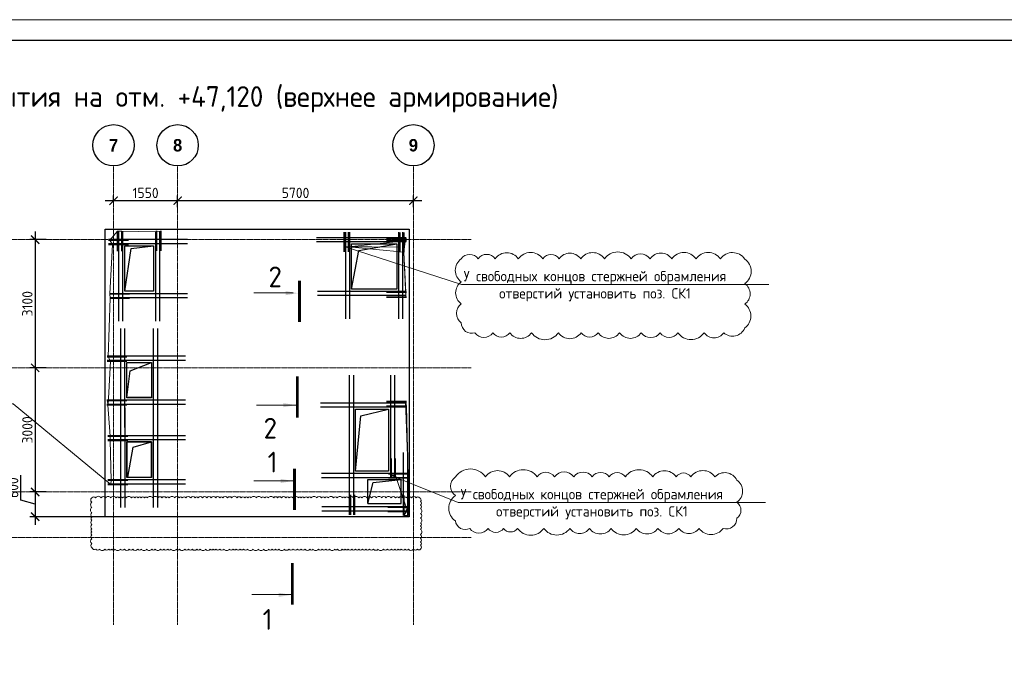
# Model space of a CAD drawing. Header units: millimetres. Extents: x -5898314 to 1055204, y -720802 to 1562611.
# Tile 256 of 256: x -70362 to -46559, y -84248 to -68930. Entities that reach past the tile are written whole.
import ezdxf
from ezdxf import colors
from ezdxf.entities.mleader import LeaderData, LeaderLine
from ezdxf.math import Vec2, Vec3

# ---------------------------------------------------------------- set-up
doc = ezdxf.new("R2010")
doc.units = ezdxf.units.MM
for name, pattern in [('______5', [1100, 800, -100, 100, -100]), ('CENTER2', [28.575, 19.05, -3.175, 3.175, -3.175]), ('осевая', [50.8, 31.75, -6.35, 6.35, -6.35])]:
    doc.linetypes.add(name, pattern=pattern)
for name, color, linetype, lineweight in [('_0.25', 114, 'Continuous', 25), ('_0.5', 94, 'Continuous', 50), ('Standard', 7, 'Continuous', 25), ('Осевая', 10, 'CENTER2', 20), ('Оси', 40, '______5', 18), ('Перекрытие ж_бетон', 1, 'Continuous', 30), ('подоснова', 151, 'Continuous', 5), ('ТОНКИЕ', 7, 'Continuous', 9), ('Узлы', 7, 'Continuous', 0)]:
    doc.layers.add(name, color=color, linetype=linetype, lineweight=lineweight)
doc.layers.add('ТОЛСТЫЕ_ОСНОВНЫЕ', color=6, linetype='Continuous')
doc.styles.add('Century Gothic', font='GOTHIC.TTF')
doc.styles.add('GOST-2.304_Type-B', font='GOST_Common.ttf')
doc.dimstyles.new('СПДС', dxfattribs={"dimscale": 100, "dimtxt": 2.5, "dimasz": 2, "dimexe": 1.25, "dimexo": 0, "dimtad": 1, "dimdec": 0, "dimrnd": 5, "dimtxsty": 'GOST-2.304_Type-B', "dimblk": 'ARCHTICK', "dimcen": 2.5, "dimdle": 2, "dimclrd": 1, "dimclre": 1, "dimclrt": 1, "dimadec": 0, "dimazin": 2, "dimtfac": 0.75, "dimtdec": 0, "dimtmove": 1, "dimatfit": 3, "dimfxl": 1, "dimtfillclr": 256, "dimtolj": 1, "dimarcsym": 1})

# ---------------------------------------------------------------- blocks, each defined once
blk = doc.blocks.new('*U1581')
at = {"layer": 'ТОЛСТЫЕ_ОСНОВНЫЕ', "color": 6}
blk.add_lwpolyline([(20, 5), (886, 5), (886, 415), (20, 415)], close=True, dxfattribs=at)
at = {"layer": 'ТОНКИЕ'}
blk.add_lwpolyline([(0, 0), (891, 0), (891, 420), (0, 420)], close=True, dxfattribs=at)
blk = doc.blocks.new('NSY101')
at = {"color": 0, "linetype": 'ByBlock', "lineweight": -2}
blk.add_circle((0, 0), 50, dxfattribs=at)
blk = doc.blocks.new('СЛОЖНЫЙ_ОБЪЕКТ_3')
at = {"layer": 'Оси', "color": 16, "linetype": 'Continuous', "lineweight": 25, "transparency": 33554687, "xscale": 9.999999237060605, "yscale": 9.999999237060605, "zscale": 9.999999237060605}
blk.add_blockref('NSY101', (24563, -989), dxfattribs=at)
at = {"layer": 'Оси', "color": 16, "linetype": 'Continuous', "lineweight": 25, "transparency": 33554687, "insert": (24563, -989), "char_height": 300, "width": 385, "attachment_point": 5, "style": 'Century Gothic'}
blk.add_mtext('\\A1;{\\fCentury Gothic|i0|b1;\\H300.000000;\\W1.000000;\\C16;7}\\P', dxfattribs=at)
blk = doc.blocks.new('СЛОЖНЫЙ_ОБЪЕКТ_4')
at = {"layer": 'Оси', "color": 16, "linetype": 'Continuous', "lineweight": 25, "transparency": 33554687, "xscale": 9.999999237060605, "yscale": 9.999999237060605, "zscale": 9.999999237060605}
blk.add_blockref('NSY101', (26113, -989), dxfattribs=at)
at = {"layer": 'Оси', "color": 16, "linetype": 'Continuous', "lineweight": 25, "transparency": 33554687, "insert": (26113, -989), "char_height": 300, "width": 385, "attachment_point": 5, "style": 'Century Gothic'}
blk.add_mtext('\\A1;{\\fCentury Gothic|i0|b1;\\H300.000000;\\W1.000000;\\C16;8}\\P', dxfattribs=at)
blk = doc.blocks.new('СЛОЖНЫЙ_ОБЪЕКТ_16')
at = {"layer": 'Оси', "color": 16, "linetype": 'Continuous', "lineweight": 25, "transparency": 33554687, "xscale": 9.999999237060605, "yscale": 9.999999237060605, "zscale": 9.999999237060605}
blk.add_blockref('NSY101', (31813, -989), dxfattribs=at)
at = {"layer": 'Оси', "color": 16, "linetype": 'Continuous', "lineweight": 25, "transparency": 33554687, "insert": (31813, -989), "char_height": 300, "width": 385, "attachment_point": 5, "style": 'Century Gothic'}
blk.add_mtext('\\A1;{\\fCentury Gothic|i0|b1;\\H300.000000;\\W1.000000;\\C16;9}\\P', dxfattribs=at)
blk = doc.blocks.new('*U735')
at = {"layer": '_0.25', "ltscale": 100}
blk.add_lwpolyline([(0, 700), (1100, 700), (1100, 0), (0, 0)], close=True, dxfattribs=at)
at = {"layer": '_0.5', "color": 7, "lineweight": 30, "ltscale": 100}
for p, q in [((-150, 1058), (-150, -820)), ((-50, 1058), (-50, -820)), ((1150, -820), (1150, 1089)), ((1250, -820), (1250, 1089)), ((1437, 850), (-720, 850)), ((1437, 750), (-720, 750)), ((-720, -50), (1437, -50)), ((-720, -150), (1437, -150))]:
    blk.add_line(p, q, dxfattribs=at)
blk = doc.blocks.new('*U736')
at = {"layer": '_0.25', "ltscale": 100}
blk.add_lwpolyline([(0, 600), (855, 600), (855, 0), (0, 0)], close=True, dxfattribs=at)
at = {"layer": '_0.5', "color": 7, "lineweight": 30, "ltscale": 100}
for p, q in [((-150, 1077), (-150, -820)), ((-50, 1077), (-50, -820)), ((905, -820), (905, 1072)), ((1005, -820), (1005, 1072)), ((1675, 750), (-720, 750)), ((1675, 650), (-720, 650)), ((-720, -50), (1675, -50)), ((-720, -150), (1675, -150))]:
    blk.add_line(p, q, dxfattribs=at)
blk = doc.blocks.new('*U737')
at = {"layer": '_0.25', "ltscale": 100}
blk.add_lwpolyline([(0, 600), (862, 600), (862, 0), (0, 0)], close=True, dxfattribs=at)
at = {"layer": '_0.5', "color": 7, "lineweight": 30, "ltscale": 100}
for p, q in [((-150, 1055), (-150, -820)), ((-50, 1055), (-50, -820)), ((912, -820), (912, 1055)), ((1012, -820), (1012, 1055)), ((1682, 750), (-720, 750)), ((1682, 650), (-720, 650)), ((-720, -50), (1682, -50)), ((-720, -150), (1682, -150))]:
    blk.add_line(p, q, dxfattribs=at)
blk = doc.blocks.new('*U1586')
at = {"layer": '_0.25', "ltscale": 100}
blk.add_lwpolyline([(0, 800), (1500, 800), (1500, 0), (0, 0)], close=True, dxfattribs=at)
at = {"layer": '_0.5', "color": 7, "lineweight": 30, "ltscale": 100}
for p, q in [((-150, 1620), (-150, -471)), ((-50, 1620), (-50, -471)), ((1550, -436), (1550, 1645)), ((1650, -436), (1650, 1645)), ((2320, 950), (-1053, 950)), ((2320, 850), (-1053, 850)), ((-168, -50), (2320, -50)), ((-168, -150), (2320, -150))]:
    blk.add_line(p, q, dxfattribs=at)
blk = doc.blocks.new('*U734')
at = {"layer": '_0.25', "ltscale": 100}
blk.add_lwpolyline([(0, 1090), (1090, 1090), (1090, 0), (0, 0)], close=True, dxfattribs=at)
at = {"layer": '_0.5', "color": 7, "lineweight": 30, "ltscale": 100}
for p, q in [((-150, 1910), (-150, -232)), ((-50, 1910), (-50, -232)), ((1140, -230), (1140, 1935)), ((1240, -230), (1240, 1935)), ((1378, 1240), (-720, 1240)), ((1378, 1140), (-720, 1140)), ((-720, -50), (1374, -50)), ((-720, -150), (1374, -150))]:
    blk.add_line(p, q, dxfattribs=at)
blk = doc.blocks.new('_ArchTick')
at = {"color": 0, "linetype": 'ByBlock', "const_width": 0.15}
blk.add_lwpolyline([(-0.5, -0.5), (0.5, 0.5)], dxfattribs=at)
blk = doc.blocks.new('*D1602')
at = {"layer": '_0.5', "color": 1, "lineweight": -2, "transparency": 16777216}
for p, q in [((-60644, -73306), (-66744, -73306)), ((-66544, -73463), (-66544, -73181)), ((-60844, -73463), (-60844, -73181))]:
    blk.add_line(p, q, dxfattribs=at)
at = {"layer": 'DEFPOINTS', "color": 0, "lineweight": 0, "transparency": 16777216}
for p in [(-66544, -73306), (-66544, -73463), (-60844, -73463)]:
    blk.add_point(p, dxfattribs=at)
at = {"layer": '_0.5', "color": 1, "lineweight": -2, "transparency": 16777216, "xscale": 200, "yscale": 200, "zscale": 200, "rotation": 180}
blk.add_blockref('_ArchTick', (-66544, -73306), dxfattribs=at)
at = {"layer": '_0.5', "color": 1, "lineweight": -2, "transparency": 16777216, "xscale": 200, "yscale": 200, "zscale": 200}
blk.add_blockref('_ArchTick', (-60844, -73306), dxfattribs=at)
at = {"layer": '_0.5', "color": 1, "lineweight": 0, "transparency": 16777216, "insert": (-63694, -73118), "char_height": 250, "attachment_point": 5, "style": 'GOST-2.304_Type-B'}
blk.add_mtext('\\A1;5700', dxfattribs=at)
blk = doc.blocks.new('*D1603')
at = {"layer": '_0.5', "color": 1, "lineweight": -2, "transparency": 16777216}
for p, q in [((-66344, -73306), (-68294, -73306)), ((-68094, -73306), (-68094, -73181)), ((-66544, -73463), (-66544, -73181))]:
    blk.add_line(p, q, dxfattribs=at)
at = {"layer": 'DEFPOINTS', "color": 0, "lineweight": 0, "transparency": 16777216}
for p in [(-68094, -73306), (-68094, -73306), (-66544, -73463)]:
    blk.add_point(p, dxfattribs=at)
at = {"layer": '_0.5', "color": 1, "lineweight": -2, "transparency": 16777216, "xscale": 200, "yscale": 200, "zscale": 200, "rotation": 180}
blk.add_blockref('_ArchTick', (-68094, -73306), dxfattribs=at)
at = {"layer": '_0.5', "color": 1, "lineweight": -2, "transparency": 16777216, "xscale": 200, "yscale": 200, "zscale": 200}
blk.add_blockref('_ArchTick', (-66544, -73306), dxfattribs=at)
at = {"layer": '_0.5', "color": 1, "lineweight": 0, "transparency": 16777216, "insert": (-67319, -73118), "char_height": 250, "attachment_point": 5, "style": 'GOST-2.304_Type-B'}
blk.add_mtext('\\A1;1550', dxfattribs=at)
blk = doc.blocks.new('*D1604')
at = {"layer": '_0.5', "color": 1, "lineweight": -2, "transparency": 16777216}
for p, q in [((-69722, -74247), (-70114, -74247)), ((-69989, -74047), (-69989, -77547)), ((-69722, -77347), (-70114, -77347))]:
    blk.add_line(p, q, dxfattribs=at)
at = {"layer": 'DEFPOINTS', "color": 0, "lineweight": 0, "transparency": 16777216}
for p in [(-69722, -74247), (-69989, -77347), (-69722, -77347)]:
    blk.add_point(p, dxfattribs=at)
at = {"layer": '_0.5', "color": 1, "lineweight": -2, "transparency": 16777216, "xscale": 200, "yscale": 200, "zscale": 200}
for p, rotation in [((-69989, -74247), 90), ((-69989, -77347), 270)]:
    blk.add_blockref('_ArchTick', p, dxfattribs=dict(at, rotation=rotation))
at = {"layer": '_0.5', "color": 1, "lineweight": 0, "transparency": 16777216, "insert": (-70177, -75797), "char_height": 250, "attachment_point": 5, "rotation": 90, "style": 'GOST-2.304_Type-B'}
blk.add_mtext('\\A1;3100', dxfattribs=at)
blk = doc.blocks.new('*D1605')
at = {"layer": '_0.5', "color": 1, "lineweight": -2, "transparency": 16777216}
for p, q in [((-69722, -77347), (-70114, -77347)), ((-69989, -77147), (-69989, -80547)), ((-69722, -80347), (-70114, -80347))]:
    blk.add_line(p, q, dxfattribs=at)
at = {"layer": 'DEFPOINTS', "color": 0, "lineweight": 0, "transparency": 16777216}
for p in [(-69722, -77347), (-69989, -80347), (-69722, -80347)]:
    blk.add_point(p, dxfattribs=at)
at = {"layer": '_0.5', "color": 1, "lineweight": -2, "transparency": 16777216, "xscale": 200, "yscale": 200, "zscale": 200}
for p, rotation in [((-69989, -77347), 90), ((-69989, -80347), 270)]:
    blk.add_blockref('_ArchTick', p, dxfattribs=dict(at, rotation=rotation))
at = {"layer": '_0.5', "color": 1, "lineweight": 0, "transparency": 16777216, "insert": (-70177, -78847), "char_height": 250, "attachment_point": 5, "rotation": 90, "style": 'GOST-2.304_Type-B'}
blk.add_mtext('\\A1;3000', dxfattribs=at)
blk = doc.blocks.new('*D1606')
at = {"layer": '_0.5', "color": 1, "lineweight": -2, "transparency": 16777216}
for p, q in [((-70333, -80543), (-70333, -79943)), ((-69989, -80147), (-69989, -81145)), ((-69722, -80347), (-70114, -80347)), ((-69989, -80646), (-70333, -80543)), ((-68266, -80945), (-70114, -80945))]:
    blk.add_line(p, q, dxfattribs=at)
at = {"layer": 'DEFPOINTS', "color": 0, "lineweight": 0, "transparency": 16777216}
for p in [(-69722, -80347), (-69989, -80945), (-68266, -80945)]:
    blk.add_point(p, dxfattribs=at)
at = {"layer": '_0.5', "color": 1, "lineweight": -2, "transparency": 16777216, "xscale": 200, "yscale": 200, "zscale": 200}
for p, rotation in [((-69989, -80347), 90), ((-69989, -80945), 270)]:
    blk.add_blockref('_ArchTick', p, dxfattribs=dict(at, rotation=rotation))
at = {"layer": '_0.5', "color": 1, "lineweight": 0, "transparency": 16777216, "insert": (-70521, -80243), "char_height": 250, "attachment_point": 5, "rotation": 90, "style": 'GOST-2.304_Type-B'}
blk.add_mtext('\\A1;600', dxfattribs=at)
blk = doc.blocks.new('_None')

msp = doc.modelspace()

# ---------------------------------------------------------------- linework, layer by layer
at = {"layer": '_0.5', "color": 4, "lineweight": 35}
for points in [[(-68215.68, -74261.27), (-67735.82, -74261.27)], [(-67995.4, -74043.12), (-67995.4, -74522.98)], [(-67894.69, -74043.12), (-67894.69, -74522.98)], [(-67053.09, -74036.25), (-67053.09, -74516.1)], [(-66952.38, -74036.25), (-66952.38, -74516.1)], [(-62517.22, -74064.62), (-62517.22, -74544.48)], [(-62416.51, -74064.62), (-62416.51, -74544.48)], [(-61491.63, -74227.19), (-61011.77, -74227.19)], [(-61174.1, -74071.76), (-61174.1, -74551.61)], [(-61073.38, -74071.76), (-61073.38, -74551.61)], [(-68215.68, -74361.98), (-67735.82, -74361.98)], [(-61493.19, -74276.04), (-61013.34, -74276.04)], [(-68183.82, -75561.27), (-67703.97, -75561.27)], [(-68183.82, -75661.98), (-67703.97, -75661.98)], [(-61493.19, -75516.36), (-61013.34, -75516.36)], [(-61493.19, -75635.18), (-61013.34, -75635.18)], [(-68250.21, -77081.27), (-67770.35, -77081.27)], [(-68250.21, -77181.98), (-67770.35, -77181.98)], [(-68255.93, -78136.35), (-67776.07, -78136.35)], [(-68255.93, -78237.06), (-67776.07, -78237.06)], [(-61493.19, -78158.46), (-61013.34, -78158.46)], [(-61493.19, -78271.03), (-61013.34, -78271.03)], [(-68230.89, -79001.27), (-67751.04, -79001.27)], [(-68230.89, -79101.98), (-67751.04, -79101.98)], [(-61383.87, -79541.22), (-61383.87, -80021.08)], [(-61283.16, -79541.22), (-61283.16, -80021.08)], [(-61447.36, -79908.79), (-60967.51, -79908.79)], [(-68230.88, -80063.55), (-67751.02, -80063.55)], [(-68230.88, -80164.26), (-67751.02, -80164.26)], [(-61447.36, -80007.88), (-60967.51, -80007.88)], [(-62366.68, -80419.88), (-62366.68, -80899.73)], [(-62265.97, -80419.88), (-62265.97, -80899.73)], [(-61459.85, -80715.48), (-60979.99, -80715.48)], [(-61459.85, -80816.19), (-60979.99, -80816.19)]]:
    msp.add_lwpolyline(points, dxfattribs=at)
at = {"layer": '_0.5', "color": 240, "lineweight": 0, "true_color": 0xed1f24}
for points in [[(-59685.79, -74710.17, 0.52056705), (-59685.79, -75269.58, 0.52056705), (-59685.79, -75798.63, 0.52056705), (-59685.79, -76258.95, 0.52056705), (-59356.07, -76498.11, 0.52056705), (-58922.26, -76498.11, 0.52056705), (-58514.69, -76498.11, 0.52056705), (-57988.74, -76498.11, 0.52056705), (-57339.45, -76498.11, 0.52056705), (-56788.18, -76498.11, 0.52056705), (-56381.3, -76498.11, 0.52056705), (-55858.22, -76498.11, 0.52056705), (-55335.93, -76498.11, 0.52056705), (-54878.92, -76498.11, 0.52056705), (-54450.35, -76498.11, 0.52056705), (-53815.15, -76498.11, 0.52056705), (-53342.41, -76498.11, 0.52056705), (-52834.21, -76382.86, 0.52056705), (-52834.21, -75808.47, 0.52056705), (-52834.21, -75308.54, 0.52056705), (-52834.21, -74715.97, 0.52056705), (-53422.4, -74710.17, 0.52056705), (-54012.42, -74710.17, 0.52056705), (-54598.48, -74710.17, 0.52056705), (-55122.8, -74710.17, 0.52056705), (-55583.47, -74710.17, 0.52056705), (-56223.66, -74710.17, 0.52056705), (-56800.31, -74710.17, 0.52056705), (-57320.77, -74710.17, 0.52056705), (-57715.49, -74710.17, 0.52056705), (-58307.74, -74710.17, 0.52056705), (-58867.71, -74710.17, 0.52056705), (-59279.77, -74710.17, 0.52056705)], [(-59829.26, -79981.57, 0.52056705), (-59829.26, -80435.51, 0.52056705), (-59829.26, -81045.99, 0.52056705), (-59482.15, -81226.74, 0.52056705), (-59038.77, -81226.74, 0.52056705), (-58664.15, -81226.74, 0.52056705), (-58325.83, -81226.74, 0.52056705), (-57690.06, -81226.74, 0.52056705), (-57061.3, -81226.74, 0.52056705), (-56587.12, -81226.74, 0.52056705), (-56063.44, -81226.74, 0.52056705), (-55456.07, -81226.74, 0.52056705), (-54931.17, -81226.74, 0.52056705), (-54426.62, -81226.74, 0.52056705), (-53938.81, -81226.74, 0.52056705), (-53357.66, -81226.74, 0.52056705), (-53025.6, -80982.84, 0.52056705), (-53025.6, -80594.87, 0.52056705), (-53025.6, -80061.72, 0.52056705), (-53554.47, -79981.57, 0.52056705), (-54136.52, -79981.57, 0.52056705), (-54492.94, -79981.57, 0.52056705), (-55059.71, -79981.57, 0.52056705), (-55720.37, -79981.57, 0.52056705), (-56115.12, -79981.57, 0.52056705), (-56521.84, -79981.57, 0.52056705), (-56965.25, -79981.57, 0.52056705), (-57434.78, -79981.57, 0.52056705), (-57855.39, -79981.57, 0.52056705), (-58520.57, -79981.57, 0.52056705), (-59100.51, -79981.57, 0.52056705)], [(-68617.66, -80486.97, 0.52056705), (-68617.66, -80596.28, 0.52056705), (-68617.66, -80714.77, 0.52056705), (-68617.66, -80847.8, 0.52056705), (-68617.66, -80953.44, 0.52056705), (-68617.66, -81031.6, 0.52056705), (-68617.66, -81137.36, 0.52056705), (-68617.66, -81242.8, 0.52056705), (-68617.66, -81314.69, 0.52056705), (-68617.66, -81385.47, 0.52056705), (-68617.66, -81480.56, 0.52056705), (-68617.66, -81592.6, 0.52056705), (-68617.66, -81692.35, 0.52056705), (-68525.5, -81729.99, 0.52056705), (-68425.25, -81729.99, 0.52056705), (-68305.42, -81729.99, 0.52056705), (-68208.61, -81729.99, 0.52056705), (-68135.35, -81729.99, 0.52056705), (-68057.27, -81729.99, 0.52056705), (-67931.92, -81729.99, 0.52056705), (-67826.36, -81729.99, 0.52056705), (-67715.54, -81729.99, 0.52056705), (-67627.32, -81729.99, 0.52056705), (-67510.06, -81729.99, 0.52056705), (-67419.56, -81729.99, 0.52056705), (-67295.45, -81729.99, 0.52056705), (-67168.54, -81729.99, 0.52056705), (-67085.14, -81729.99, 0.52056705), (-66959.78, -81729.99, 0.52056705), (-66879.6, -81729.99, 0.52056705), (-66784.47, -81729.99, 0.52056705), (-66703.45, -81729.99, 0.52056705), (-66579.29, -81729.99, 0.52056705), (-66499.5, -81729.99, 0.52056705), (-66370.86, -81729.99, 0.52056705), (-66282.07, -81729.99, 0.52056705), (-66188.75, -81729.99, 0.52056705), (-66079.11, -81729.99, 0.52056705), (-65996.1, -81729.99, 0.52056705), (-65869.8, -81729.99, 0.52056705), (-65754.78, -81729.99, 0.52056705), (-65687.76, -81729.99, 0.52056705), (-65619.75, -81729.99, 0.52056705), (-65526.98, -81729.99, 0.52056705), (-65421.09, -81729.99, 0.52056705), (-65295.37, -81729.99, 0.52056705), (-65203.99, -81729.99, 0.52056705), (-65126.51, -81729.99, 0.52056705), (-65032.19, -81729.99, 0.52056705), (-64953.4, -81729.99, 0.52056705), (-64847.57, -81729.99, 0.52056705), (-64720.77, -81729.99, 0.52056705), (-64593.45, -81729.99, 0.52056705), (-64466.89, -81729.99, 0.52056705), (-64347.09, -81729.99, 0.52056705), (-64259.9, -81729.99, 0.52056705), (-64176.32, -81729.99, 0.52056705), (-64097.41, -81729.99, 0.52056705), (-63965.13, -81729.99, 0.52056705), (-63856.11, -81729.99, 0.52056705), (-63752.67, -81729.99, 0.52056705), (-63645.46, -81729.99, 0.52056705), (-63560.04, -81729.99, 0.52056705), (-63463.05, -81729.99, 0.52056705), (-63350.42, -81729.99, 0.52056705), (-63269.15, -81729.99, 0.52056705), (-63140.38, -81729.99, 0.52056705), (-63047.94, -81729.99, 0.52056705), (-62964.15, -81729.99, 0.52056705), (-62870.87, -81729.99, 0.52056705), (-62748.69, -81729.99, 0.52056705), (-62675.71, -81729.99, 0.52056705), (-62563.17, -81729.99, 0.52056705), (-62492.08, -81729.99, 0.52056705), (-62420.9, -81729.99, 0.52056705), (-62332.77, -81729.99, 0.52056705), (-62247.32, -81729.99, 0.52056705), (-62164.57, -81729.99, 0.52056705), (-62076.18, -81729.99, 0.52056705), (-61992.95, -81729.99, 0.52056705), (-61909.39, -81729.99, 0.52056705), (-61808.46, -81729.99, 0.52056705), (-61700.1, -81729.99, 0.52056705), (-61570.04, -81729.99, 0.52056705), (-61471.57, -81729.99, 0.52056705), (-61375.23, -81729.99, 0.52056705), (-61292.62, -81729.99, 0.52056705), (-61209.25, -81729.99, 0.52056705), (-61137.75, -81729.99, 0.52056705), (-61042.62, -81729.99, 0.52056705), (-60960.48, -81729.99, 0.52056705), (-60845.58, -81729.99, 0.52056705), (-60745.88, -81729.99, 0.52056705), (-60676.49, -81729.99, 0.52056705), (-60671.33, -81633.99, 0.52056705), (-60671.33, -81556.63, 0.52056705), (-60671.33, -81470.99, 0.52056705), (-60671.33, -81375.08, 0.52056705), (-60671.33, -81252.74, 0.52056705), (-60671.33, -81169.14, 0.52056705), (-60671.33, -81094.21, 0.52056705), (-60671.33, -80975.43, 0.52056705), (-60671.33, -80871.36, 0.52056705), (-60671.33, -80751.6, 0.52056705), (-60671.33, -80659.89, 0.52056705), (-60671.33, -80575.42, 0.52056705), (-60699.77, -80486.97, 0.52056705), (-60777.62, -80486.97, 0.52056705), (-60893.61, -80486.97, 0.52056705), (-61011.81, -80486.97, 0.52056705), (-61101.1, -80486.97, 0.52056705), (-61194.2, -80486.97, 0.52056705), (-61274.04, -80486.97, 0.52056705), (-61384.44, -80486.97, 0.52056705), (-61507.97, -80486.97, 0.52056705), (-61612.91, -80486.97, 0.52056705), (-61739.16, -80486.97, 0.52056705), (-61854.27, -80486.97, 0.52056705), (-61962.76, -80486.97, 0.52056705), (-62089.66, -80486.97, 0.52056705), (-62163.93, -80486.97, 0.52056705), (-62293.39, -80486.97, 0.52056705), (-62416.54, -80486.97, 0.52056705), (-62494.16, -80486.97, 0.52056705), (-62561.92, -80486.97, 0.52056705), (-62684.5, -80486.97, 0.52056705), (-62775.89, -80486.97, 0.52056705), (-62900.9, -80486.97, 0.52056705), (-62985.46, -80486.97, 0.52056705), (-63068.44, -80486.97, 0.52056705), (-63183.34, -80486.97, 0.52056705), (-63312.27, -80486.97, 0.52056705), (-63395.63, -80486.97, 0.52056705), (-63481.94, -80486.97, 0.52056705), (-63560.2, -80486.97, 0.52056705), (-63628.12, -80486.97, 0.52056705), (-63760.06, -80486.97, 0.52056705), (-63845.72, -80486.97, 0.52056705), (-63931.96, -80486.97, 0.52056705), (-64033.96, -80486.97, 0.52056705), (-64127.78, -80486.97, 0.52056705), (-64220.97, -80486.97, 0.52056705), (-64348.44, -80486.97, 0.52056705), (-64438.62, -80486.97, 0.52056705), (-64522.54, -80486.97, 0.52056705), (-64644.19, -80486.97, 0.52056705), (-64768.78, -80486.97, 0.52056705), (-64850.43, -80486.97, 0.52056705), (-64920.43, -80486.97, 0.52056705), (-65008.64, -80486.97, 0.52056705), (-65106.68, -80486.97, 0.52056705), (-65239.33, -80486.97, 0.52056705), (-65336.64, -80486.97, 0.52056705), (-65452.25, -80486.97, 0.52056705), (-65523.03, -80486.97, 0.52056705), (-65623.88, -80486.97, 0.52056705), (-65737.17, -80486.97, 0.52056705), (-65836.9, -80486.97, 0.52056705), (-65944.14, -80486.97, 0.52056705), (-66047.37, -80486.97, 0.52056705), (-66116.85, -80486.97, 0.52056705), (-66229, -80486.97, 0.52056705), (-66343.12, -80486.97, 0.52056705), (-66431.98, -80486.97, 0.52056705), (-66509.75, -80486.97, 0.52056705), (-66616.18, -80486.97, 0.52056705), (-66745.88, -80486.97, 0.52056705), (-66825.11, -80486.97, 0.52056705), (-66923.1, -80486.97, 0.52056705), (-67020.08, -80486.97, 0.52056705), (-67149.11, -80486.97, 0.52056705), (-67276.93, -80486.97, 0.52056705), (-67344.25, -80486.97, 0.52056705), (-67423.45, -80486.97, 0.52056705), (-67495.23, -80486.97, 0.52056705), (-67579.87, -80486.97, 0.52056705), (-67661.78, -80486.97, 0.52056705), (-67788.04, -80486.97, 0.52056705), (-67874.9, -80486.97, 0.52056705), (-67959.1, -80486.97, 0.52056705), (-68033.54, -80486.97, 0.52056705), (-68164.96, -80486.97, 0.52056705), (-68285.61, -80486.97, 0.52056705), (-68394.81, -80486.97, 0.52056705), (-68526.26, -80486.97, 0.52056705)]]:
    msp.add_lwpolyline(points, format="xyb", close=True, dxfattribs=at)
at = {"layer": '_0.5', "color": 4, "lineweight": 35, "elevation": 360}
for points in [[(-61072.44, -80433.43), (-61072.44, -80913.29)], [(-60971.73, -80433.43), (-60971.73, -80913.29)]]:
    msp.add_lwpolyline(points, dxfattribs=at)
at = {"layer": 'Standard', "color": 7, "linetype": 'Continuous', "lineweight": 25, "transparency": 33554687}
for points in [[(-67823.97, -75496.79), (-67665.72, -74464.1), (-67123.97, -74396.79)], [(-62338.89, -75441.88), (-62164.37, -74512.43), (-61248.89, -74351.88)], [(-67773.97, -78066.79), (-67691.98, -77421.62), (-67173.97, -77216.79)], [(-62243.97, -79846.79), (-62119.25, -78503.22), (-61443.97, -78346.79)], [(-67751.42, -79986.79), (-67617.39, -79267.59), (-67173.97, -79136.79)], [(-61943.97, -80627.1), (-61816.81, -80117.8), (-61143.97, -80046.8)]]:
    msp.add_lwpolyline(points, dxfattribs=at)
at = {"layer": 'Осевая', "color": 7, "linetype": 'ByBlock', "lineweight": 30}
for p, q in [((-61090.34, -79395.43), (-61090.34, -80913.88)), ((-60990.34, -79395.43), (-60990.34, -80913.88)), ((-63060.34, -80701), (-60975.17, -80701)), ((-63060.34, -80801), (-60974.16, -80801))]:
    msp.add_line(p, q, dxfattribs=at)
at = {"layer": 'Оси', "color": 16, "linetype": 'осевая', "lineweight": 0, "ltscale": 0.5, "transparency": 33554687}
for p, q in [((-68093.97, -72451.21), (-68093.97, -83562.82)), ((-66543.97, -72451.21), (-66543.97, -83562.82)), ((-60843.97, -72451.21), (-60843.97, -83562.82)), ((-71139.71, -74246.79), (-59450.27, -74246.79)), ((-71139.71, -77346.79), (-59450.27, -77346.79)), ((-71139.71, -80346.79), (-59450.27, -80346.79)), ((-71139.71, -81446.79), (-59450.27, -81446.79))]:
    msp.add_line(p, q, dxfattribs=at)
at = {"layer": 'Перекрытие ж_бетон', "color": 3}
for p, q in [((-61943.97, -80046.8), (-61143.97, -80046.8)), ((-61943.97, -80627.1), (-61943.97, -80046.8)), ((-61143.97, -80627.1), (-61143.97, -80046.8)), ((-61943.97, -80627.1), (-61143.97, -80627.1))]:
    msp.add_line(p, q, dxfattribs=at)
at = {"layer": 'Перекрытие ж_бетон', "color": 3, "elevation": 360}
msp.add_lwpolyline([(-68293.97, -73996.79), (-60944.11, -73996.79), (-60944.11, -80946.79), (-68293.97, -80946.79)], close=True, dxfattribs=at)
at = {"layer": 'Перекрытие ж_бетон', "color": 3}
for points in [[(-67123.97, -75496.79), (-67823.97, -75496.79), (-67823.97, -74396.79), (-67123.97, -74396.79), (-67123.97, -75496.79)], [(-62338.89, -74351.88), (-61248.89, -74351.88), (-61248.89, -75441.88), (-62338.89, -75441.88), (-62338.89, -74351.88)], [(-67773.97, -77216.79), (-67173.97, -77216.79), (-67173.97, -78066.79), (-67773.97, -78066.79), (-67773.97, -77216.79)], [(-61443.97, -79846.79), (-62243.97, -79846.79), (-62243.97, -78346.79), (-61443.97, -78346.79), (-61443.97, -79846.79)], [(-67173.97, -79136.79), (-67773.97, -79136.79), (-67773.97, -79986.79), (-67173.97, -79986.79), (-67173.97, -79136.79)]]:
    msp.add_lwpolyline(points, close=True, dxfattribs=at)
at = {"layer": 'Узлы', "color": 1, "linetype": 'Continuous', "lineweight": 0}
for p, q in [((-63750.18, -75536.01), (-64700.18, -75536.01)), ((-63686.6, -78248.2), (-64636.6, -78248.2)), ((-63752.58, -80081.44, 3100), (-64702.58, -80081.44, 3100)), ((-63800.39, -82827.77, 3100), (-64750.39, -82827.77, 3100))]:
    msp.add_line(p, q, dxfattribs=at)
at = {"layer": 'Узлы', "color": 1, "linetype": 'Continuous', "lineweight": 0, "const_width": 70}
for points in [[(-63598.07, -75241.14), (-63598.07, -76241.14)], [(-63651.6, -78548.2), (-63651.6, -77548.2)]]:
    msp.add_lwpolyline(points, dxfattribs=at)
at = {"layer": 'Узлы', "color": 1, "linetype": 'Continuous', "lineweight": 0, "const_width": 70, "elevation": 3100}
for points in [[(-63717.58, -79781.44), (-63717.58, -80781.44)], [(-63770.92, -82068.68), (-63770.92, -83068.68)]]:
    msp.add_lwpolyline(points, dxfattribs=at)
at = {"layer": 'Узлы', "color": 1, "linetype": 'Continuous', "lineweight": 0}
for points in [[(-63633.07, -75541.14), (-63933.52, -75490.86), (-63933.52, -75591.42)], [(-63686.6, -78248.2), (-63987.05, -78197.92), (-63987.05, -78298.48)], [(-63752.58, -80081.44, 3100), (-64053.03, -80031.16, 3100), (-64053.03, -80131.72, 3100)], [(-63800.39, -82835.04, 3100), (-64100.84, -82784.76, 3100), (-64100.84, -82885.32, 3100)]]:
    msp.add_solid(points, dxfattribs=at)

# ---------------------------------------------------------------- block references
at = {"xscale": 100, "yscale": 100, "zscale": 100}
msp.add_blockref('*U1581', (-104886.91, -110930.12), dxfattribs=at)
at = {"ltscale": 100, "rotation": 90}
for name, p in [('*U735', (-67123.97, -75496.79)), ('*U734', (-61248.89, -75441.88)), ('*U736', (-67176.26, -78071.87)), ('*U1586', (-61443.97, -79846.79)), ('*U737', (-67173.97, -79999.08))]:
    msp.add_blockref(name, p, dxfattribs=at)
at = {"layer": 'Оси', "color": 16, "linetype": 'Continuous', "lineweight": 25, "transparency": 33554687}
for name in ['СЛОЖНЫЙ_ОБЪЕКТ_3', 'СЛОЖНЫЙ_ОБЪЕКТ_4', 'СЛОЖНЫЙ_ОБЪЕКТ_16']:
    msp.add_blockref(name, (-92657.49, -70978.14), dxfattribs=at)

# ---------------------------------------------------------------- texts
at = {"layer": 'Узлы', "color": 80, "linetype": 'Continuous', "lineweight": 0, "style": 'GOST-2.304_Type-B'}
msp.add_text('Плита покрытия на отм. +47,120 (верхнее армирование)', height=500, dxfattribs=at).set_placement((-74409.49, -71037.11))
at = {"layer": 'Узлы', "color": 1, "linetype": 'Continuous', "lineweight": 0, "char_height": 500, "attachment_point": 5, "style": 'GOST-2.304_Type-B'}
for s, insert in [('2', (-64185.27, -75147.82)), ('2', (-64303.64, -78806.68)), ('1', (-64250.94, -79625.16, 3100)), ('1', (-64371.49, -83428.36, 3100))]:
    msp.add_mtext_dynamic_manual_height_columns(s, width=723.8798, gutter_width=25, heights=[0], dxfattribs=dict(at, insert=insert))

# ---------------------------------------------------------------- dimensions: what is measured, and where the dimension line sits
at = {"layer": '_0.5', "color": 1, "lineweight": 0}
for base, p1, p2, picture, middle in [((-68093.97, -73305.89), (-66543.97, -73463.35), (-68093.97, -73305.89), '*D1603', (-67318.97, -73118.39)), ((-66543.97, -73305.89), (-60843.97, -73463.35), (-66543.97, -73463.35), '*D1602', (-63693.97, -73118.39))]:
    dim = msp.add_linear_dim(base=base, p1=p1, p2=p2, dimstyle='СПДС', dxfattribs=at)
    dim.commit()
    dim.dimension.update_dxf_attribs({"geometry": picture, "text_midpoint": middle})
for base, p1, p2, picture, middle in [((-69989.49, -77346.79), (-69721.71, -74246.79), (-69721.71, -77346.79), '*D1604', (-70176.99, -75796.79)), ((-69989.49, -80346.79), (-69721.71, -77346.79), (-69721.71, -80346.79), '*D1605', (-70176.99, -78846.79)), ((-69989.49, -80944.81), (-69721.71, -80346.79), (-68265.86, -80944.81), '*D1606', (-70520.74, -80480.18))]:
    dim = msp.add_linear_dim(base=base, p1=p1, p2=p2, angle=90, dimstyle='СПДС', dxfattribs=at)
    dim.commit()
    dim.dimension.update_dxf_attribs({"geometry": picture, "text_midpoint": middle})

# ---------------------------------------------------------------- leaders
at = {"layer": 'подоснова', "color": 2, "lineweight": 0, "ltscale": 0.3}
ml = msp.add_multileader_mtext('Standard', dxfattribs=at)
ml.set_content('У свободных концов стержней обрамления \\Pотверстий установить поз. СК1', color=2, style='GOST-2.304_Type-B')
ml.set_leader_properties(color=256, linetype='ByLayer', lineweight=15)
ml.set_arrow_properties(name='NONE')
ml.build(insert=Vec2(0, 0))
ml.multileader.update_dxf_attribs({"text_left_attachment_type": 6, "text_right_attachment_type": 6, "dogleg_length": 0.1, "arrow_head_size": 18})
ctx = ml.context
ctx.base_point, ctx.char_height, ctx.arrow_head_size, ctx.landing_gap_size, ctx.plane_origin = Vec3(-76976, -78216.85), 250, 18, 20, Vec3(-81317.7, -69417.33)
ctx.left_attachment, ctx.right_attachment, ctx.text_align_type = 6, 6, 1
notes = []
notes.append((ctx, [(1, (1, 1, 0), (-70518.47, -78216.85), (-1, 0), 0.1, [(15, [(-66952.38, -74041.86), (-67073.97, -74059.88), (-67894.69, -74043.12), (-67995.4, -74043.12), (-68184.2, -74261.27), (-68121.05, -74361.98), (-68183.82, -75561.27), (-68172.29, -75661.98), (-68227.1, -77081.27), (-68167.46, -77181.98), (-68227.26, -78237.06), (-68242.87, -78136.35), (-68178.42, -79001.27), (-68178.42, -79101.98), (-68152.48, -80063.55), (-68160.3, -80164.26)], 0, [])])]))
ctx.mtext.insert, ctx.mtext.alignment, ctx.mtext.flow_direction = Vec3(-73747.29, -77891.85), 2, 5
ml = msp.add_multileader_mtext('Standard', dxfattribs=at)
ml.set_content('У свободных концов стержней обрамления \\Pотверстий установить поз. СК1', color=2, style='GOST-2.304_Type-B')
ml.set_leader_properties(color=256, linetype='ByLayer', lineweight=15)
ml.set_arrow_properties(name='NONE')
ml.build(insert=Vec2(0, 0))
ml.multileader.update_dxf_attribs({"text_left_attachment_type": 6, "text_right_attachment_type": 6, "dogleg_length": 0.1, "arrow_head_size": 18})
ctx = ml.context
ctx.base_point, ctx.char_height, ctx.arrow_head_size, ctx.landing_gap_size, ctx.plane_origin = Vec3(-59683.4, -75329.44), 250, 18, 20, Vec3(-65375.71, -72182.12)
ctx.left_attachment, ctx.right_attachment, ctx.text_align_type = 6, 6, 1
notes.append((ctx, [(0, (1, 1, 0), (-59683.5, -75329.44), (1, 0), 0.1, [(11, [(-62416.51, -74422.54), (-61036.65, -74276.04), (-61034.55, -74227.19), (-61073.38, -74551.61), (-61024.5, -75635.18), (-61024.5, -75635.18), (-61026.31, -75516.36), (-61026.31, -75516.36), (-61073.38, -74551.61), (-62416.51, -74422.54), (-61174.1, -74431.4), (-62517.22, -74416.72)], 0, [])])]))
ctx.mtext.insert, ctx.mtext.alignment, ctx.mtext.flow_direction = Vec3(-56454.69, -75004.44), 2, 5
ml = msp.add_multileader_mtext('Standard', dxfattribs=at)
ml.set_content('У свободных концов стержней обрамления \\Pотверстий установить поз. СК1', color=2, style='GOST-2.304_Type-B')
ml.set_leader_properties(color=256, linetype='ByLayer', lineweight=15)
ml.set_arrow_properties(name='NONE')
ml.build(insert=Vec2(0, 0))
ml.multileader.update_dxf_attribs({"text_left_attachment_type": 6, "text_right_attachment_type": 6, "dogleg_length": 0.1, "arrow_head_size": 18})
ctx = ml.context
ctx.base_point, ctx.char_height, ctx.arrow_head_size, ctx.landing_gap_size, ctx.plane_origin = Vec3(-59759.36, -80599.93), 250, 18, 20, Vec3(-65303.67, -77452.6)
ctx.left_attachment, ctx.right_attachment, ctx.text_align_type = 6, 6, 1
notes.append((ctx, [(0, (1, 1, 0), (-59759.46, -80599.93), (1, 0), 0.1, [(9, [(-60967.51, -80007.88), (-61013.34, -78271.03), (-61032.83, -78158.46), (-60967.51, -79908.79), (-60971.73, -80913.29), (-61072.44, -80913.29), (-61014.43, -80816.19), (-61016.08, -80715.8), (-61280.78, -79946.75), (-61383.67, -79946.2)], 0, [])])]))
ctx.mtext.insert, ctx.mtext.alignment, ctx.mtext.flow_direction = Vec3(-56530.64, -80274.93), 2, 5
for ctx, leaders in notes:
    for number, flags, end, landing, length, lines in leaders:
        leader = LeaderData()
        leader.index, (leader.has_last_leader_line, leader.has_dogleg_vector, leader.attachment_direction) = number, flags
        leader.last_leader_point, leader.dogleg_vector, leader.dogleg_length = Vec3(end), Vec3(landing), length
        for number, points, colour, breaks in lines:
            line = LeaderLine()
            line.index, line.vertices, line.color, line.breaks = number, Vec3.list(points), colors.encode_raw_color(colour), breaks
            leader.lines.append(line)
        ctx.leaders.append(leader)

doc.saveas('drawing.dxf')
